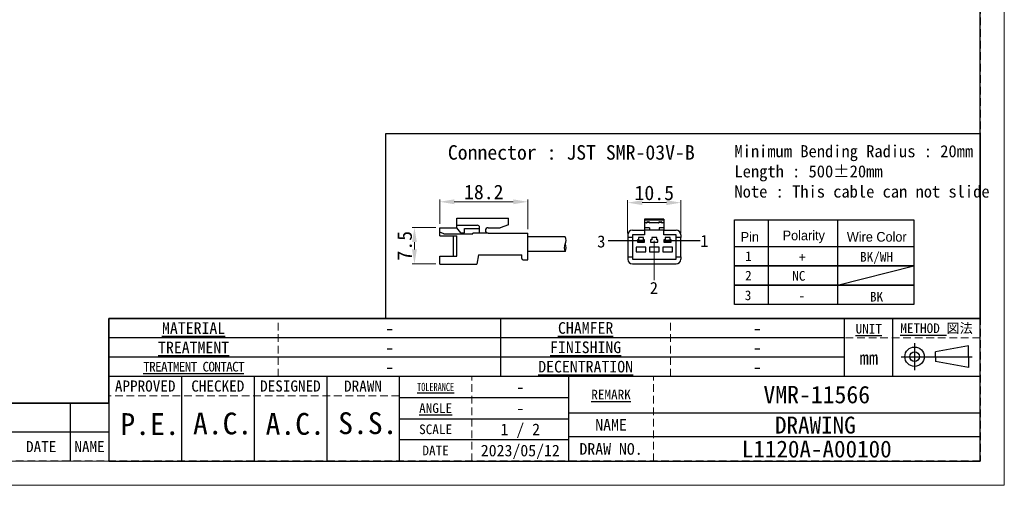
# Model space of a CAD drawing. Header units: millimetres. Extents: x -201 to 202, y 143 to 428.
# Tile 2 of 6: x -2 to 202, y 143 to 239. Entities that reach past the tile are written whole.
import ezdxf
from ezdxf.enums import TextEntityAlignment as Align

# ---------------------------------------------------------------- set-up
doc = ezdxf.new("R2010")
doc.units = ezdxf.units.MM
doc.header["$LTSCALE"] = 0.25
doc.linetypes.add('HIDDEN', pattern=[9.525, 6.35, -3.175])
doc.layers.add('CABLE 3P', color=7, linetype='Continuous')
doc.layers.add('FORM', color=7, linetype='Continuous')
doc.layers.add('DIMENSION', color=6, linetype='Continuous', lineweight=9)
doc.layers.add('TXT1', color=5, linetype='Continuous', lineweight=15)
doc.layers.add('EMPTY LINE', color=252, linetype='Continuous', lineweight=0, plot=False)
doc.styles.add('(TNK)aSS', font='txt', dxfattribs={"width": 0.75, "oblique": 15, "height": 3.5})
doc.styles.get("Standard").update_dxf_attribs({"font": 'arial.ttf'})
doc.styles.add('takachi1', font='msgothic.ttc', dxfattribs={"height": 2.5})
doc.styles.add('VS Standard', font='msgothic.ttc', dxfattribs={"height": 3})
doc.styles.add('VS Standard(小)', font='txt', dxfattribs={"height": 2.4})
doc.dimstyles.new('TMIZO', dxfattribs={"dimscale": 0, "dimtxt": 3.5, "dimasz": 3, "dimexe": 0.5, "dimexo": 0.8, "dimgap": 0.5, "dimtad": 3, "dimtoh": 1, "dimdec": 1, "dimrnd": 0.005, "dimdsep": 46, "dimtxsty": '(TNK)aSS', "dimcen": 0, "dimclrd": 5, "dimclre": 5, "dimclrt": 5, "dimaunit": 1, "dimadec": 0, "dimazin": 2, "dimtfac": 1, "dimtdec": 1, "dimtmove": 0, "dimatfit": 3, "dimfxl": 1, "dimtzin": 0, "dimlwd": -1, "dimlwe": -1, "dimarcsym": 0})

# ---------------------------------------------------------------- blocks, each defined once
blk = doc.blocks.new('表題欄金物用_ver2.0.0')
at = {"layer": 'FORM', "color": 0}
for p, q in [((-11, 40.5), (-191, 40.5)), ((-191, 40.5), (-191, 28.5)), ((-110, 28.49), (-110, 40.5)), ((-39, 28.49), (-39, 40.49)), ((-29, 28.49), (-29, 40.49)), ((-11, 28.5), (-11, 40.5)), ((-39, 36.5), (-191, 36.5)), ((-24.54, 35.38), (-24.54, 29.78)), ((-13.42, 34.8), (-20.21, 33.59)), ((-13.42, 32.58), (-13.42, 34.8)), ((-27.34, 32.58), (-12.62, 32.58)), ((-20.21, 32.58), (-20.21, 33.59)), ((-20.21, 32.58), (-20.21, 31.57)), ((-13.42, 32.58), (-13.42, 30.35)), ((-39, 32.5), (-191, 32.5)), ((-13.42, 30.35), (-20.21, 31.57)), ((-11, 28.5), (-191, 28.5)), ((-191, 28.5), (-191, 11)), ((-176, 28.5), (-176, 11)), ((-161, 28.5), (-161, 11)), ((-146, 28.5), (-146, 11)), ((-131, 28.5), (-131, 11)), ((-96, 11), (-96, 28.5)), ((-11, 11), (-11, 28.5)), ((-199, 23), (-211, 23)), ((-199, 23), (-199, 17)), ((-191, 23), (-199, 23)), ((-131, 24.12), (-96, 24.12)), ((-96, 21), (-11, 21)), ((-131, 19.75), (-96, 19.75)), ((-199, 17), (-211, 17)), ((-199, 17), (-199, 11)), ((-191, 17), (-199, 17)), ((-96, 15.38), (-131, 15.38)), ((-11, 16), (-96, 16)), ((-191, 11), (-11, 11))]:
    blk.add_line(p, q, dxfattribs=at)
at = {"layer": 'FORM', "color": 0, "linetype": 'HIDDEN', "lineweight": 9}
for p, q in [((-156, 28.49), (-156, 40.49)), ((-75, 28.49), (-75, 40.49)), ((-11, 36.5), (-39, 36.5)), ((-116, 11), (-116, 28.5)), ((-78.5, 11), (-78.5, 28.5)), ((-131, 24.5), (-191, 24.5))]:
    blk.add_line(p, q, dxfattribs=at)
at = {"layer": 'FORM', "color": 0, "lineweight": 15}
blk.add_line((-191, 11), (-286, 11), dxfattribs=at)
at = {"layer": 'FORM', "color": 0}
for radius in [2, 1]:
    blk.add_circle((-24.54, 32.58), radius, dxfattribs=at)
at = {"layer": 'FORM', "color": 0, "attachment_point": 5}
for s, insert, char_height, width, style in [('{\\LMATERIAL}', (-173.5, 38.5), 2.4, 36.5, 'VS Standard(小)'), ('{\\LCHAMFER}   ', (-92.5, 38.5), 2.4, 35, 'VS Standard(小)'), ('{\\LUNIT}', (-34, 38.35), 2, 20, 'VS Standard'), ('{\\LMETHOD} 図法', (-20, 38.35), 2, 20, 'VS Standard'), ('{\\LTREATMENT}', (-173.5, 34.5), 2.4, 36.5, 'VS Standard(小)'), ('{\\LFINISHING}', (-92.5, 34.5), 2.4, 35, 'VS Standard(小)'), ('mm', (-34, 32.35), 2.8, 20, 'VS Standard'), ('{\\T0.9;\\LTREATMENT CONTACT}', (-173.5, 30.5), 2, 36.5, 'VS Standard(小)'), ('{\\LDECENTRATION} ', (-92.5, 30.5), 2.4, 35, 'VS Standard(小)'), ('{\\fＭＳ ゴシック|b0|i0|c128|p49;APPROVED}', (-183.5, 26.5), 2.3, 15, 'VS Standard'), ('{\\fＭＳ ゴシック|b0|i0|c128|p49;CHECKED}', (-168.5, 26.5), 2.3, 15, 'VS Standard'), ('{\\fＭＳ ゴシック|b0|i0|c128|p49;DESIGNED}', (-153.5, 26.5), 2.3, 15, 'VS Standard'), ('{\\fＭＳ ゴシック|b0|i0|c128|p49;DRAWN}', (-138.5, 26.5), 2.3, 15, 'VS Standard'), ('{\\W0.7;\\LTOLERANCE\\l }', (-123.5, 26.31), 1.7, 20, 'VS Standard(小)'), ('{\\LANGLE}', (-123.5, 21.94), 2, 14.9784, 'VS Standard(小)'), ('SCALE', (-123.5, 17.56), 2, 15, 'VS Standard(小)'), ('{\\fＭＳ ゴシック|b0|i0|c128|p49;NAME}', (-87.25, 18.5), 2.4, 15, 'VS Standard(小)'), ('{\\fＭＳ ゴシック|b0|i0|c128|p49;DRAW NO.}', (-87.25, 13.5), 2.4, 15, 'VS Standard(小)'), ('{\\fMS Gothic|b0|i0|c128|p49;DATE}', (-204.99, 14), 2.3, 12, 'VS Standard'), ('NAME', (-195, 14), 2.3, 8, 'VS Standard'), ('{\\fＭＳ ゴシック|b0|i0|c128|p49;DATE}', (-123.5, 13.19), 2, 15, 'VS Standard(小)')]:
    blk.add_mtext(s, dxfattribs=dict(at, insert=insert, char_height=char_height, width=width, style=style))
at = {"layer": 'FORM', "color": 0, "insert": (-87.25, 24.75), "char_height": 2, "width": 16, "attachment_point": 5, "line_spacing_factor": 0.8, "style": 'VS Standard'}
blk.add_mtext('\\pxsm0.9;{\\LREMARK}   ', dxfattribs=at)
at = {"layer": 'FORM', "color": 0}
for tag, height, style, p in [('材料', 2.8, 'VS Standard', (-133, 38.5)), ('一般面取', 2.8, 'VS Standard', (-57, 38.5)), ('処理', 2.8, 'VS Standard', (-133, 34.5)), ('仕上', 2.8, 'VS Standard', (-57, 34.5)), ('処理接点', 2.8, 'VS Standard', (-133, 30.5)), ('偏芯', 2.8, 'VS Standard', (-57, 30.5)), ('一般公差', 2.4, 'VS Standard(小)', (-106, 26.31)), ('適用（機種名）', 3.6, 'VS Standard', (-44.75, 24.75)), ('角度', 2.4, 'VS Standard(小)', (-106, 21.94)), ('SCALE', 2.4, 'VS Standard(小)', (-106, 17.56)), ('NAME', 3.5, 'VS Standard', (-44.75, 18.5)), ('DATE', 2.4, 'VS Standard(小)', (-106, 13.19)), ('DRAW_NO.', 3.5, 'VS Standard', (-44.75, 13.5))]:
    blk.add_attdef(tag, text='', height=height, dxfattribs=dict(at, style=style)).set_placement(p, align=Align.MIDDLE_CENTER)
at = {"layer": 'FORM', "color": 0, "style": 'VS Standard'}
for tag, p in [('APPROVED', (-182.5, 15.06)), ('CHECKED', (-167.5, 15.18)), ('DESIGNED', (-152.5, 15.09)), ('DRAWN', (-137.5, 15.23))]:
    blk.add_attdef(tag, text='', height=4.5, dxfattribs=at).set_placement(p, align=Align.BOTTOM_CENTER)
blk = doc.blocks.new('*D84')
at = {"layer": 'Defpoints', "color": 0}
for p in [(134.68, 201.16), (123.68, 193.99), (134.68, 193.99)]:
    blk.add_point(p, dxfattribs=at)
at = {"layer": 'DIMENSION', "color": 0}
for p, q in [((123.68, 194.79), (123.68, 201.66)), ((134.68, 194.79), (134.68, 201.66)), ((126.68, 201.16), (131.68, 201.16))]:
    blk.add_line(p, q, dxfattribs=at)
for points in [[(126.68, 201.66), (126.68, 200.66), (123.68, 201.16)], [(131.68, 200.66), (131.68, 201.66), (134.68, 201.16)]]:
    blk.add_solid(points, dxfattribs=at)
at = {"layer": 'DIMENSION', "color": 0, "insert": (129.18, 203.16), "char_height": 3, "attachment_point": 5, "style": 'VS Standard'}
blk.add_mtext('10.5', dxfattribs=at)
blk = doc.blocks.new('*D85')
at = {"layer": 'Defpoints', "color": 0}
for p in [(84.85, 196), (79.63, 188.51), (84.87, 188.51)]:
    blk.add_point(p, dxfattribs=at)
at = {"layer": 'DIMENSION', "color": 0}
for p, q in [((84.05, 196), (79.13, 196)), ((79.63, 193), (79.63, 191.51)), ((84.07, 188.51), (79.13, 188.51))]:
    blk.add_line(p, q, dxfattribs=at)
for points in [[(80.13, 193), (79.13, 193), (79.63, 196)], [(79.13, 191.51), (80.13, 191.51), (79.63, 188.51)]]:
    blk.add_solid(points, dxfattribs=at)
at = {"layer": 'DIMENSION', "color": 0, "insert": (77.63, 192.25), "char_height": 3, "attachment_point": 5, "rotation": 90, "style": 'VS Standard'}
blk.add_mtext('7.5', dxfattribs=at)
blk = doc.blocks.new('*D86')
at = {"layer": 'Defpoints', "color": 0}
for p in [(103.06, 201.34), (84.85, 195.98), (103.06, 194.86)]:
    blk.add_point(p, dxfattribs=at)
at = {"layer": 'DIMENSION', "color": 0}
for p, q in [((84.85, 196.78), (84.85, 201.84)), ((103.06, 195.66), (103.06, 201.84)), ((87.85, 201.34), (100.06, 201.34))]:
    blk.add_line(p, q, dxfattribs=at)
for points in [[(87.85, 201.84), (87.85, 200.84), (84.85, 201.34)], [(100.06, 200.84), (100.06, 201.84), (103.06, 201.34)]]:
    blk.add_solid(points, dxfattribs=at)
at = {"layer": 'DIMENSION', "color": 0, "insert": (93.95, 203.34), "char_height": 3, "attachment_point": 5, "style": 'VS Standard'}
blk.add_mtext('18.2', dxfattribs=at)

msp = doc.modelspace()

# ---------------------------------------------------------------- linework, layer by layer
at = {"layer": 'CABLE 3P'}
for p, q in [((88.3742, 197.9786), (99.0742, 197.9786)), ((88.3742, 195.9786), (88.3742, 197.9786)), ((88.3742, 197.9786), (99.0742, 197.9786)), ((88.3742, 195.9786), (88.3742, 197.9786)), ((99.0742, 196.5832), (99.0742, 197.9786)), ((131.1842, 197.7381), (127.1842, 197.7381)), ((127.1842, 197.7381), (127.1842, 197.5089)), ((131.1842, 197.5089), (127.1842, 197.5089)), ((127.1842, 197.5089), (127.1842, 196.9881)), ((131.1842, 197.7381), (131.1842, 197.5089)), ((131.1842, 197.5089), (131.1842, 196.9881)), ((84.851, 194.2916), (84.851, 195.9786)), ((84.851, 195.9786), (88.3742, 195.9786)), ((84.851, 194.2916), (84.851, 195.9786)), ((84.851, 195.9786), (88.3742, 195.9786)), ((88.3742, 196.5079), (92.6074, 196.5079)), ((88.3742, 196.5079), (92.6074, 196.5079)), ((89.2077, 194.9259), (88.3742, 195.9786)), ((89.2077, 194.9259), (88.3742, 195.9786)), ((89.9722, 194.9259), (89.9722, 195.7978)), ((89.9722, 195.7978), (93.0974, 195.7978)), ((89.9722, 194.9259), (89.9722, 195.7978)), ((89.9722, 195.7978), (93.0974, 195.7978)), ((93.0974, 194.8505), (93.0974, 196.0045)), ((93.0974, 194.8505), (93.0974, 196.0045)), ((94.8476, 195.9786), (97.3459, 195.9786)), ((94.8476, 195.9786), (97.3459, 195.9786)), ((99.0742, 196.5832), (97.3459, 195.9786)), ((99.0742, 196.5832), (97.3459, 195.9786)), ((124.6842, 195.4881), (127.1842, 195.4881)), ((127.6842, 196.9881), (127.1842, 196.9881)), ((127.1842, 196.9881), (127.1842, 195.9881)), ((128.1842, 195.9881), (127.1842, 195.9881)), ((127.1842, 195.9881), (127.1842, 195.4881)), ((127.1842, 195.4881), (127.1842, 194.4881)), ((128.1842, 195.4881), (127.1842, 195.4881)), ((127.5842, 196.9881), (127.5842, 196.9972)), ((127.7842, 197.1881), (127.6842, 197.0881)), ((127.6842, 197.0881), (127.6842, 196.9881)), ((128.1842, 197.0881), (127.6842, 197.0881)), ((127.7842, 197.1972), (127.7842, 197.1881)), ((127.7842, 197.1972), (128.0842, 197.1972)), ((127.7842, 197.1881), (128.0842, 197.1881)), ((128.0842, 197.1972), (128.0842, 197.1881)), ((128.0842, 197.1881), (128.1842, 197.0881)), ((128.1842, 197.0881), (128.1842, 196.9881)), ((130.1842, 196.9881), (128.1842, 196.9881)), ((128.1842, 195.9881), (128.1842, 195.4881)), ((130.1842, 195.4881), (128.1842, 195.4881)), ((128.2842, 196.9972), (128.2842, 196.9881)), ((130.0842, 196.9881), (130.0842, 196.9972)), ((130.2842, 197.1881), (130.1842, 197.0881)), ((130.1842, 197.0881), (130.1842, 196.9881)), ((130.6842, 197.0881), (130.1842, 197.0881)), ((131.1842, 195.9881), (130.1842, 195.9881)), ((130.1842, 195.9881), (130.1842, 195.4881)), ((131.1842, 195.4881), (130.1842, 195.4881)), ((130.2842, 197.1972), (130.2842, 197.1881)), ((130.2842, 197.1972), (130.5842, 197.1972)), ((130.2842, 197.1881), (130.5842, 197.1881)), ((130.5842, 197.1972), (130.5842, 197.1881)), ((130.5842, 197.1881), (130.6842, 197.0881)), ((130.6842, 197.0881), (130.6842, 196.9881)), ((131.1842, 196.9881), (130.6842, 196.9881)), ((130.7842, 196.9972), (130.7842, 196.9881)), ((131.1842, 196.9881), (131.1842, 195.9881)), ((131.1842, 195.9881), (131.1842, 195.4881)), ((131.1842, 194.4881), (131.1842, 195.4881)), ((131.1842, 195.4881), (133.6842, 195.4881)), ((85.6899, 194.7015), (84.851, 195.0927)), ((85.6899, 194.7015), (84.851, 195.0927)), ((84.851, 194.2916), (88.3742, 194.2916)), ((84.851, 194.2916), (88.3742, 194.2916)), ((85.6899, 194.7015), (91.711, 194.7015)), ((85.6899, 194.7015), (91.711, 194.7015)), ((87.7218, 190.0996), (87.7218, 194.2916)), ((87.7218, 190.0996), (87.7218, 194.2916)), ((88.3742, 190.0996), (88.3742, 194.2916)), ((88.3742, 190.0996), (88.3742, 194.2916)), ((89.2077, 194.9259), (89.9722, 194.9259)), ((89.2077, 194.9259), (89.9722, 194.9259)), ((94.8476, 194.8505), (91.711, 194.8505)), ((91.711, 194.7015), (91.711, 194.8505)), ((94.8476, 194.8505), (91.711, 194.8505)), ((91.711, 194.7015), (91.711, 194.8505)), ((94.8476, 194.8505), (103.051, 194.8505)), ((94.8476, 194.8505), (103.051, 194.8505)), ((103.051, 189.3505), (103.051, 194.8505)), ((103.051, 189.3505), (103.051, 194.8505)), ((110.7651, 194.1005), (103.051, 194.1005)), ((123.6842, 194.4881), (123.6842, 193.9881)), ((124.6842, 193.9881), (123.6842, 193.9881)), ((123.6842, 193.9881), (123.6842, 189.9881)), ((124.6842, 194.4881), (124.6842, 193.9881)), ((127.1842, 194.4881), (124.6842, 194.4881)), ((124.6842, 193.9881), (124.6842, 189.9881)), ((125.9342, 193.4881), (125.6842, 193.4881)), ((125.6842, 193.4881), (125.6842, 192.9881)), ((125.8092, 193.0381), (125.8092, 193.4381)), ((125.8092, 193.4381), (126.2842, 193.4381)), ((126.9342, 193.9881), (125.9342, 193.9881)), ((125.9342, 193.9881), (125.9342, 193.4881)), ((126.2842, 193.4381), (126.1842, 193.3381)), ((126.3842, 193.3381), (126.1842, 193.3381)), ((126.1842, 193.1381), (126.1842, 193.3381)), ((126.2842, 193.4381), (126.4342, 193.4381)), ((126.4342, 193.4144), (126.3842, 193.3381)), ((126.3842, 193.3381), (126.3842, 193.1381)), ((126.4342, 193.4381), (126.4342, 193.4144)), ((126.4342, 193.4381), (126.5842, 193.4381)), ((126.4842, 193.3381), (126.4342, 193.4144)), ((126.4842, 193.1381), (126.4842, 193.3381)), ((126.6842, 193.3381), (126.4842, 193.3381)), ((126.6842, 193.3381), (126.5842, 193.4381)), ((126.5842, 193.4381), (127.0592, 193.4381)), ((126.6842, 193.3381), (126.6842, 193.1381)), ((126.9342, 193.4881), (126.9342, 193.9881)), ((127.1842, 193.4881), (126.9342, 193.4881)), ((127.0592, 193.4381), (127.0592, 193.0381)), ((127.1842, 192.9881), (127.1842, 193.4881)), ((128.4342, 193.4881), (128.4342, 192.9881)), ((128.6842, 193.4881), (128.4342, 193.4881)), ((128.6842, 193.9881), (128.6842, 193.4881)), ((129.6842, 193.9881), (128.6842, 193.9881)), ((129.6842, 193.4881), (129.6842, 193.9881)), ((129.9342, 193.4881), (129.6842, 193.4881)), ((129.9342, 192.9881), (129.9342, 193.4881)), ((133.6842, 194.4881), (131.1842, 194.4881)), ((131.4342, 193.4881), (131.1842, 193.4881)), ((131.1842, 193.4881), (131.1842, 192.9881)), ((131.3092, 193.0381), (131.3092, 193.4381)), ((131.3092, 193.4381), (131.7842, 193.4381)), ((132.4342, 193.9881), (131.4342, 193.9881)), ((131.4342, 193.9881), (131.4342, 193.4881)), ((131.7842, 193.4381), (131.6842, 193.3381)), ((131.8842, 193.3381), (131.6842, 193.3381)), ((131.6842, 193.1381), (131.6842, 193.3381)), ((131.7842, 193.4381), (131.9342, 193.4381)), ((131.9342, 193.4144), (131.8842, 193.3381)), ((131.8842, 193.3381), (131.8842, 193.1381)), ((131.9342, 193.4381), (131.9342, 193.4144)), ((131.9342, 193.4381), (132.0842, 193.4381)), ((131.9842, 193.3381), (131.9342, 193.4144)), ((131.9842, 193.1381), (131.9842, 193.3381)), ((132.1842, 193.3381), (131.9842, 193.3381)), ((132.1842, 193.3381), (132.0842, 193.4381)), ((132.0842, 193.4381), (132.5592, 193.4381)), ((132.1842, 193.3381), (132.1842, 193.1381)), ((132.4342, 193.4881), (132.4342, 193.9881)), ((132.6842, 193.4881), (132.4342, 193.4881)), ((132.5592, 193.4381), (132.5592, 193.0381)), ((132.6842, 192.9881), (132.6842, 193.4881)), ((133.6842, 193.9881), (133.6842, 194.4881)), ((134.6842, 193.9881), (133.6842, 193.9881)), ((133.6842, 189.9881), (133.6842, 193.9881)), ((134.6842, 194.4881), (134.6842, 193.9881)), ((134.6842, 189.9881), (134.6842, 193.9881)), ((126.3144, 193.2381), (119.6761, 193.2381)), ((127.4342, 191.9881), (125.4342, 191.9881)), ((125.4342, 191.9881), (125.4342, 190.9881)), ((125.6842, 192.9881), (127.1842, 192.9881)), ((126.2842, 193.0381), (125.8092, 193.0381)), ((126.1842, 193.1381), (126.3842, 193.1381)), ((126.1842, 193.1381), (126.2842, 193.0381)), ((126.4342, 193.0381), (126.2842, 193.0381)), ((126.3842, 193.1381), (126.4342, 193.0618)), ((126.4342, 193.0618), (126.4842, 193.1381)), ((126.4342, 193.0618), (126.4342, 193.0381)), ((126.5842, 193.0381), (126.4342, 193.0381)), ((126.4842, 193.1381), (126.6842, 193.1381)), ((126.5842, 193.0381), (126.6842, 193.1381)), ((127.0592, 193.0381), (126.5842, 193.0381)), ((127.4342, 190.9881), (127.4342, 191.9881)), ((130.1842, 191.9881), (128.1842, 191.9881)), ((128.1842, 191.9881), (128.1842, 190.9881)), ((128.4342, 192.9881), (129.9342, 192.9881)), ((130.1842, 190.9881), (130.1842, 191.9881)), ((130.9342, 191.9881), (130.9342, 190.9881)), ((132.9342, 191.9881), (130.9342, 191.9881)), ((131.1842, 192.9881), (132.6842, 192.9881)), ((131.7842, 193.0381), (131.3092, 193.0381)), ((131.6842, 193.1381), (131.8842, 193.1381)), ((131.6842, 193.1381), (131.7842, 193.0381)), ((131.9342, 193.0381), (131.7842, 193.0381)), ((131.8842, 193.1381), (131.9342, 193.0618)), ((131.9342, 193.0618), (131.9842, 193.1381)), ((131.9342, 193.0618), (131.9342, 193.0381)), ((132.0842, 193.0381), (131.9342, 193.0381)), ((131.9842, 193.1381), (132.1842, 193.1381)), ((138.6881, 193.2381), (132.0498, 193.2381)), ((132.0842, 193.0381), (132.1842, 193.1381)), ((132.5592, 193.0381), (132.0842, 193.0381)), ((132.9342, 190.9881), (132.9342, 191.9881)), ((84.851, 188.4786), (84.851, 190.0996)), ((84.851, 190.0996), (88.3742, 190.0996)), ((84.851, 188.4786), (84.851, 190.0996)), ((84.851, 190.0996), (88.3742, 190.0996)), ((92.851, 190.3505), (92.551, 188.4786)), ((92.851, 190.3505), (101.7959, 190.3505)), ((92.851, 190.3505), (101.7959, 190.3505)), ((101.7959, 189.6505), (101.7959, 190.3505)), ((101.7959, 189.6505), (101.7959, 190.3505)), ((102.0959, 189.3505), (103.051, 189.3505)), ((102.0959, 189.3505), (103.051, 189.3505)), ((110.7651, 191.1005), (103.051, 191.1005)), ((123.6842, 189.9881), (124.6842, 189.9881)), ((123.6842, 189.9881), (123.6842, 189.4881)), ((124.6842, 189.9881), (124.6842, 189.4881)), ((124.6842, 189.4881), (133.6842, 189.4881)), ((125.4342, 190.9881), (127.4342, 190.9881)), ((128.1842, 190.9881), (130.1842, 190.9881)), ((130.9342, 190.9881), (132.9342, 190.9881)), ((133.6842, 189.9881), (134.6842, 189.9881)), ((133.6842, 189.4881), (133.6842, 189.9881)), ((134.6842, 189.9881), (134.6842, 189.4881)), ((84.851, 188.4786), (92.551, 188.4786)), ((84.851, 188.4786), (92.551, 188.4786)), ((124.6842, 188.4881), (133.6842, 188.4881))]:
    msp.add_line(p, q, dxfattribs=at)
for centre, radius, start, end in [((92.5939, 196.0045), 0.5035, 0, 91.535232), ((92.5939, 196.0045), 0.5035, 0, 91.535232), ((94.8476, 195.4146), 0.5641, 90, 270), ((94.8476, 195.4146), 0.5641, 90, 270), ((124.6842, 194.4881), 1, 90, 180), ((127.7842, 196.9972), 0.2, 90, 180), ((127.5886, 197.0928), 0.0958, 267.402573, 357.142919), ((128.0842, 196.9972), 0.2, 0, 90), ((128.2799, 197.0928), 0.0958, 182.857163, 272.597478), ((130.2842, 196.9972), 0.2, 90, 180), ((130.0886, 197.0928), 0.0958, 267.402651, 357.142841), ((130.5842, 196.9972), 0.2, 0, 90), ((130.7799, 197.0928), 0.0958, 182.857274, 272.597233), ((133.6842, 194.4881), 1, 0, 90), ((109.5651, 193.3505), 1.4151, 327.994617, 32.005383), ((111.9651, 191.8505), 1.4151, 147.994617, 212.005383), ((109.5651, 191.8505), 1.4151, 327.994617, 32.005383), ((102.0959, 189.6505), 0.3, 180, 270), ((102.0959, 189.6505), 0.3, 180, 270), ((124.6842, 189.4881), 1, 180, 270), ((133.6842, 189.4881), 1, 270, 0)]:
    msp.add_arc(centre, radius, start, end, dxfattribs=at)
at = {"layer": 'DIMENSION'}
msp.add_line((129.1569, 193.2711), (129.1569, 185.1552), dxfattribs=at)
at = {"layer": 'EMPTY LINE'}
for p, q in [((201.5, 142.75), (201.5, 427.75)), ((-201.5, 142.75), (201.5, 142.75))]:
    msp.add_line(p, q, dxfattribs=at)
at = {"layer": 'FORM'}
for p, q in [((145.7445, 197.6145), (182.8359, 197.6145)), ((145.7445, 192.0883), (145.7445, 197.6145)), ((152.6812, 197.6145), (152.6812, 180.0883)), ((167.0331, 197.6145), (167.0331, 180.0883)), ((182.8359, 197.6145), (182.8359, 180.0883)), ((167.0331, 184.0883), (182.8359, 188.0883))]:
    msp.add_line(p, q, dxfattribs=at)
at = {"layer": 'FORM', "linetype": 'HIDDEN'}
msp.add_lwpolyline([(-196.5, 422.75), (196.5, 422.75), (196.5, 147.75), (-196.5, 147.75)], close=True, dxfattribs=at)
at = {"layer": 'FORM'}
for points in [[(-196.5, 422.75), (-196.5, 147.75), (-78.5, 147.75), (-78.5, 159.75), (16.5, 159.75), (16.5, 177.25), (196.5, 177.25), (196.5, 422.75), (-196.5, 422.75)], [(73.6918, 215.458), (196.5, 215.458), (196.5, 177.25), (73.6918, 177.25)]]:
    msp.add_lwpolyline(points, close=True, dxfattribs=at)
for points in [[(182.8359, 188.0883), (145.7445, 188.0883), (145.7445, 192.0883), (182.8359, 192.0883)], [(182.8359, 184.0883), (145.7445, 184.0883), (145.7445, 188.0883), (182.8359, 188.0883)], [(182.8359, 180.0883), (145.7445, 180.0883), (145.7445, 184.0883), (182.8359, 184.0883)]]:
    msp.add_lwpolyline(points, dxfattribs=at)

# ---------------------------------------------------------------- block references
ref = msp.add_blockref('表題欄金物用_ver2.0.0', (207.5, 136.75), dxfattribs=at)
ref.add_attrib('材料', '-', dxfattribs={"layer": 'EMPTY LINE', "color": 0, "height": 2.8, "style": 'VS Standard'}).set_placement((74.5, 175.25), align=Align.MIDDLE_CENTER)
ref.add_attrib('処理', '-', dxfattribs={"color": 0, "height": 2.8, "style": 'VS Standard'}).set_placement((74.5, 171.25), align=Align.MIDDLE_CENTER)
ref.add_attrib('処理接点', '-', dxfattribs={"color": 0, "height": 2.8, "style": 'VS Standard'}).set_placement((74.5, 167.25), align=Align.MIDDLE_CENTER)
ref.add_attrib('一般面取', '-', dxfattribs={"color": 0, "height": 2.8, "style": 'VS Standard'}).set_placement((150.5, 175.2468), align=Align.MIDDLE_CENTER)
ref.add_attrib('仕上', '-', dxfattribs={"color": 0, "height": 2.8, "style": 'VS Standard'}).set_placement((150.5, 171.2468), align=Align.MIDDLE_CENTER)
ref.add_attrib('偏芯', '-', dxfattribs={"color": 0, "height": 2.8, "style": 'VS Standard'}).set_placement((150.5, 167.2468), align=Align.MIDDLE_CENTER)
ref.add_attrib('一般公差', '-', dxfattribs={"color": 0, "height": 2.4, "style": 'VS Standard(小)'}).set_placement((101.5, 163.0625), align=Align.MIDDLE_CENTER)
ref.add_attrib('角度', '-', dxfattribs={"color": 0, "height": 2.4, "style": 'VS Standard(小)'}).set_placement((101.5, 158.6875), align=Align.MIDDLE_CENTER)
ref.add_attrib('SCALE', '1 / 2', dxfattribs={"color": 0, "height": 2.4, "style": 'VS Standard(小)'}).set_placement((101.5, 154.3125), align=Align.MIDDLE_CENTER)
ref.add_attrib('DATE', '2023/05/12', dxfattribs={"color": 0, "height": 2.4, "style": 'VS Standard(小)'}).set_placement((101.5, 149.9375), align=Align.MIDDLE_CENTER)
ref.add_attrib('適用（機種名）', 'VMR-11566', dxfattribs={"color": 0, "height": 3.6, "style": 'VS Standard'}).set_placement((162.75, 161.5), align=Align.MIDDLE_CENTER)
ref.add_attrib('NAME', 'DRAWING ', dxfattribs={"color": 0, "height": 3.5, "style": 'VS Standard'}).set_placement((163.6426, 155.1959), align=Align.MIDDLE_CENTER)
ref.add_attrib('DRAW_NO.', 'L1120A-A00100', dxfattribs={"color": 0, "height": 3.5, "style": 'VS Standard'}).set_placement((162.75, 150.25), align=Align.MIDDLE_CENTER)
ref.add_attrib('DESIGNED', 'A.C.', dxfattribs={"color": 0, "height": 4.5, "style": 'VS Standard'}).set_placement((55, 151.8412), align=Align.BOTTOM_CENTER)
ref.add_attrib('DRAWN', 'S.S.', dxfattribs={"color": 0, "height": 4.5, "style": 'VS Standard'}).set_placement((69.9999, 151.985), align=Align.BOTTOM_CENTER)
ref.add_attrib('CHECKED', 'A.C.', dxfattribs={"color": 0, "height": 4.5, "style": 'VS Standard'}).set_placement((40, 151.9272), align=Align.BOTTOM_CENTER)
ref.add_attrib('APPROVED', 'P.E.', dxfattribs={"color": 0, "height": 4.5, "style": 'VS Standard'}).set_placement((25, 151.8117), align=Align.BOTTOM_CENTER)

# ---------------------------------------------------------------- texts
at = {"layer": 'DIMENSION', "style": 'takachi1'}
for s, p in [('3', (117.3825, 191.8971)), ('1', (138.6881, 191.9999)), ('2', (128.2512, 182.2775))]:
    msp.add_text(s, height=2.5, dxfattribs=at).set_placement(p)
at = {"layer": 'TXT1', "style": 'takachi1'}
msp.add_text('NC', height=2, dxfattribs=at).set_placement((157.6796, 185.029))
at = {"layer": 'TXT1', "attachment_point": 1, "style": 'VS Standard'}
for s, insert, char_height, width in [('Connector : JST SMR-03V-B', (86.5299, 213.0457), 3, 49.429299), ('Minimum Bending Radius : 20mm\\PLength : 500%%p20mm\\PNote : This cable can not slide', (145.7445, 213.0457), 2.5, 61.656869)]:
    msp.add_mtext(s, dxfattribs=dict(at, insert=insert, char_height=char_height, width=width))
at = {"layer": 'TXT1', "char_height": 2, "attachment_point": 5}
for s, insert, width in [('\\fMS PGothic|b0|i0|c128|p50;Pin', (148.9244, 194.0883), 8), ('\\fMS PGothic|b0|i0|c128|p50;Polarity', (160.0663, 194.0883), 28), ('\\fMS PGothic|b0|i0|c128|p50;Wire Color', (175.1448, 194.0883), 32), ('\\fＭＳ ゴシック|b0|i0;1', (148.6275, 190.0883), 8), ('\\fMS Gothic|b0|i0|c128|p49;+', (159.7466, 189.8914), 28), ('\\fMS Gothic|b0|i0|c128|p49;BK/WH', (175.1019, 189.7205), 32), ('\\fＭＳ ゴシック|b0|i0;2', (148.6275, 186.0883), 8), ('\\fＭＳ ゴシック|b0|i0;3\\P', (148.5559, 182.0035), 8), ('\\fMS Gothic|b0|i0|c128|p49;-', (159.6584, 181.9428), 28), ('\\fMS Gothic|b0|i0|c128|p49;BK', (175.1019, 181.7205), 32)]:
    msp.add_mtext(s, dxfattribs=dict(at, insert=insert, width=width))

# ---------------------------------------------------------------- dimensions: what is measured, and where the dimension line sits
at = {"layer": 'DIMENSION'}
dim = msp.add_linear_dim(base=(103.0551, 201.3366), p1=(84.8527, 195.9814), p2=(103.0551, 194.8557), dimstyle='TMIZO', override={"dimscale": 1, "dimtoh": 0, "dimtxsty": 'VS Standard', "dimclrd": 0, "dimclre": 0, "dimclrt": 0}, dxfattribs=at)
dim.commit()
dim.dimension.update_dxf_attribs({"geometry": '*D86', "text_midpoint": (93.9539, 203.3372)})
dim = msp.add_linear_dim(base=(134.684, 201.1618), p1=(123.6779, 193.9903), p2=(134.684, 193.9913), text='10.5', dimstyle='TMIZO', override={"dimscale": 1, "dimtoh": 0, "dimtxsty": 'VS Standard', "dimclrd": 0, "dimclre": 0, "dimclrt": 0}, dxfattribs=at)
dim.commit()
dim.dimension.update_dxf_attribs({"geometry": '*D84', "text_midpoint": (129.1809, 203.1623)})
dim = msp.add_linear_dim(base=(79.6295, 188.5082), p1=(84.8484, 196.0009), p2=(84.8721, 188.5082), angle=90, dimstyle='TMIZO', override={"dimscale": 1, "dimtoh": 0, "dimtxsty": 'VS Standard', "dimclrd": 0, "dimclre": 0, "dimclrt": 0}, dxfattribs=at)
dim.commit()
dim.dimension.update_dxf_attribs({"geometry": '*D85', "text_midpoint": (77.6289, 192.2546)})

doc.saveas('drawing.dxf')
